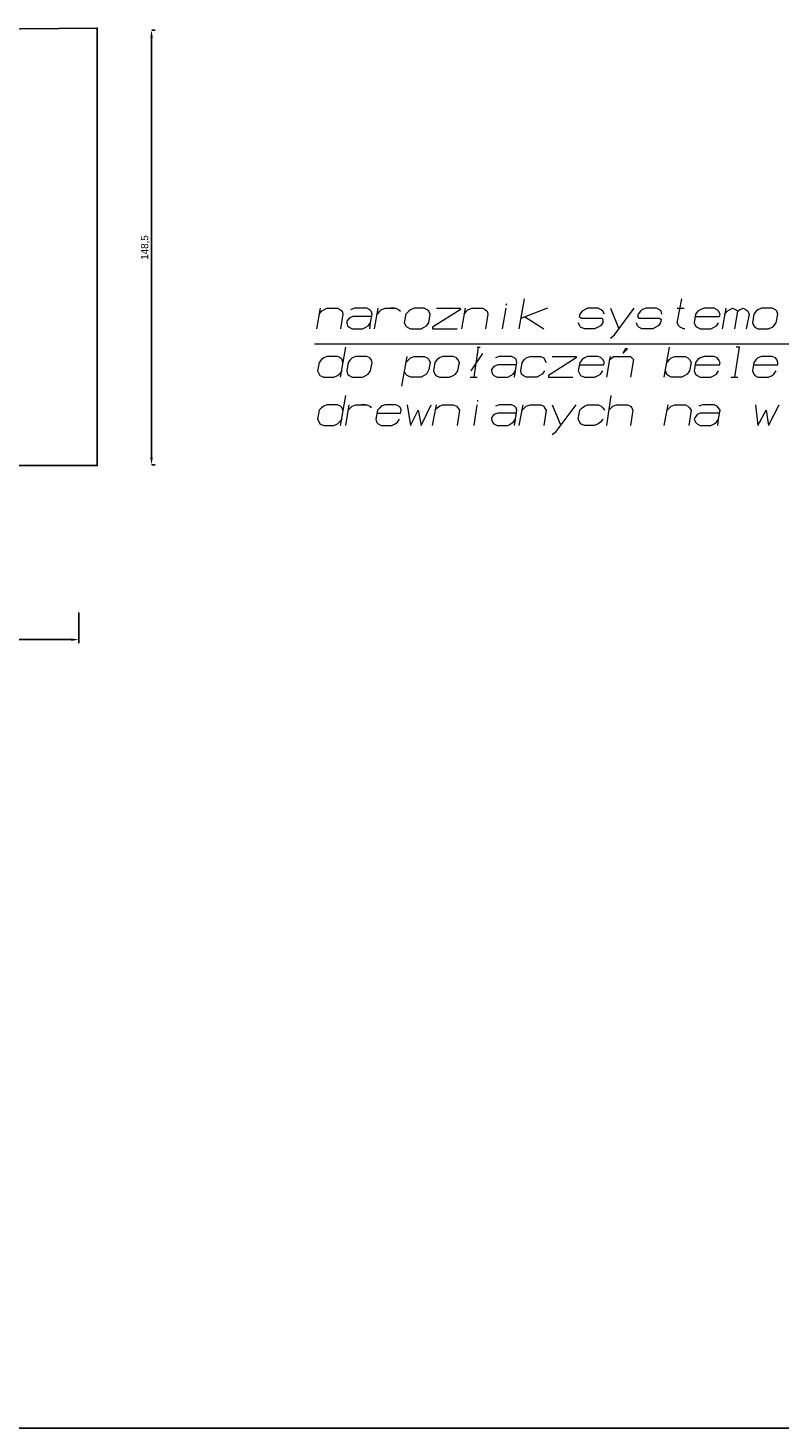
# Model space of a CAD drawing. Header units: millimetres. Extents: x 5545 to 136433, y -146986 to -36607.
# Tile 38 of 159: x 46211 to 46468, y -56724 to -56245. Entities that reach past the tile are written whole.
import ezdxf

# ---------------------------------------------------------------- set-up
doc = ezdxf.new("R2010")
doc.units = ezdxf.units.MM
doc.header["$LTSCALE"] = 8
doc.linetypes.add('2', pattern=[0.25, 0.15, -0.1])
doc.layers.add('1', color=7, linetype='Continuous')
doc.layers.add('Arc_opisy', color=18, linetype='Continuous')
doc.dimstyles.new('ISO-25', dxfattribs={"dimtxt": 2.5, "dimasz": 2.5, "dimexe": 1.25, "dimexo": 0.625, "dimtad": 1, "dimtxsty": 'Standard', "dimcen": 2.5, "dimadec": 0, "dimazin": 0, "dimtfac": 1, "dimtmove": 0, "dimatfit": 3, "dimfxl": 1, "dimarcsym": 0})

# ---------------------------------------------------------------- blocks, each defined once
blk = doc.blocks.new('*D24098')
at = {"color": 0, "lineweight": -2}
for p, q in [((46129.24, -56445.19), (46129.24, -56455.71)), ((46228.24, -56445.19), (46228.24, -56455.71)), ((46131.74, -56454.46), (46225.74, -56454.46))]:
    blk.add_line(p, q, dxfattribs=at)
at = {"color": 0, "linetype": '2'}
for points in [[(46131.74, -56454.04), (46131.74, -56454.87), (46129.24, -56454.46)], [(46225.74, -56454.87), (46225.74, -56454.04), (46228.24, -56454.46)]]:
    blk.add_solid(points, dxfattribs=at)
at = {"layer": 'Defpoints', "color": 0, "linetype": '2'}
for p in [(46129.24, -56444.56), (46228.24, -56444.56), (46228.24, -56454.46)]:
    blk.add_point(p, dxfattribs=at)
at = {"color": 0, "linetype": '2', "ltscale": 0.1, "insert": (46178.74, -56452.55), "char_height": 2.5, "attachment_point": 5}
blk.add_mtext('99', dxfattribs=at)
blk = doc.blocks.new('*D24099')
at = {"color": 0, "lineweight": -2}
for p, q in [((46253.16, -56246.19), (46254.34, -56246.19)), ((46253.09, -56248.69), (46253.09, -56392.19)), ((46253.16, -56394.69), (46254.34, -56394.69))]:
    blk.add_line(p, q, dxfattribs=at)
at = {"color": 0, "linetype": '2'}
for points in [[(46253.5, -56248.69), (46252.67, -56248.69), (46253.09, -56246.19)], [(46252.67, -56392.19), (46253.5, -56392.19), (46253.09, -56394.69)]]:
    blk.add_solid(points, dxfattribs=at)
at = {"layer": 'Defpoints', "color": 0, "linetype": '2'}
for p in [(46252.53, -56246.19), (46252.53, -56394.69), (46253.09, -56394.69)]:
    blk.add_point(p, dxfattribs=at)
at = {"color": 0, "linetype": '2', "ltscale": 0.1, "insert": (46250.96, -56320.44), "char_height": 2.5, "attachment_point": 5, "rotation": 90}
blk.add_mtext('148,5', dxfattribs=at)

msp = doc.modelspace()

# ---------------------------------------------------------------- linework, layer by layer
at = {"color": 7}
msp.add_lwpolyline([(46129.454, -56246.344), (46234.554, -56245.41), (46234.554, -56394.956), (46129.454, -56394.956)], close=True, dxfattribs=at)
at = {"layer": '1', "color": 7, "lineweight": 18}
for points in [[(46309.551, -56348.227), (46310.861, -56341.154)], [(46311.123, -56342.202), (46311.908, -56341.678)], [(46311.908, -56341.678), (46312.956, -56341.154)], [(46312.956, -56341.154), (46316.623, -56341.154)], [(46316.623, -56341.154), (46317.671, -56341.678)], [(46317.671, -56341.678), (46318.195, -56342.202)], [(46322.386, -56341.154), (46321.076, -56341.678)], [(46326.577, -56341.154), (46322.386, -56341.154)], [(46327.625, -56341.678), (46326.577, -56341.154)], [(46328.149, -56342.202), (46327.625, -56341.678)], [(46329.196, -56348.227), (46330.506, -56341.154)], [(46331.03, -56342.202), (46331.554, -56341.678)], [(46331.554, -56341.678), (46332.863, -56341.154)], [(46332.863, -56341.154), (46336.531, -56341.154)], [(46336.007, -56341.154), (46334.697, -56341.154)], [(46336.531, -56341.154), (46337.578, -56341.678)], [(46337.578, -56341.678), (46338.102, -56342.202)], [(46341.507, -56341.678), (46340.984, -56342.202)], [(46342.817, -56341.154), (46341.507, -56341.678)], [(46346.222, -56341.154), (46342.817, -56341.154)], [(46347.27, -56341.678), (46346.222, -56341.154)], [(46347.794, -56342.202), (46347.27, -56341.678)], [(46358.533, -56341.678), (46349.104, -56347.703)], [(46350.413, -56341.154), (46358.533, -56341.154)], [(46358.533, -56341.154), (46358.533, -56341.678)], [(46359.057, -56348.227), (46360.367, -56341.154)], [(46360.629, -56342.202), (46361.153, -56341.678)], [(46361.153, -56341.678), (46362.462, -56341.154)], [(46362.462, -56341.154), (46366.13, -56341.154)], [(46366.13, -56341.154), (46367.177, -56341.678)], [(46367.177, -56341.678), (46367.701, -56342.202)], [(46372.94, -56348.227), (46374.25, -56341.154)], [(46374.25, -56340.107), (46374.512, -56339.583)], [(46378.703, -56348.227), (46380.536, -56338.011)], [(46388.394, -56341.154), (46379.488, -56344.56)], [(46400.967, -56341.678), (46400.181, -56342.202)], [(46402.015, -56341.154), (46400.967, -56341.678)], [(46405.682, -56341.154), (46402.015, -56341.154)], [(46406.73, -56341.678), (46405.682, -56341.154)], [(46407.254, -56342.202), (46406.73, -56341.678)], [(46409.873, -56341.154), (46412.754, -56348.227)], [(46411.183, -56350.322), (46417.993, -56341.154)], [(46420.613, -56341.678), (46420.089, -56342.202)], [(46421.922, -56341.154), (46420.613, -56341.678)], [(46425.589, -56341.154), (46421.922, -56341.154)], [(46426.637, -56341.678), (46425.589, -56341.154)], [(46427.161, -56342.202), (46426.637, -56341.678)], [(46432.662, -56346.131), (46434.233, -56338.011)], [(46432.662, -56341.154), (46435.019, -56341.154)], [(46440.52, -56341.678), (46439.734, -56342.202)], [(46441.829, -56341.154), (46440.52, -56341.678)], [(46445.235, -56341.154), (46441.829, -56341.154)], [(46446.282, -56341.678), (46445.235, -56341.154)], [(46446.806, -56342.202), (46446.282, -56341.678)], [(46448.116, -56348.227), (46449.426, -56341.154)], [(46449.688, -56342.202), (46450.473, -56341.678)], [(46450.473, -56341.678), (46451.521, -56341.154)], [(46451.521, -56341.154), (46452.831, -56341.678)], [(46452.831, -56341.678), (46453.355, -56342.202)], [(46453.355, -56342.202), (46453.879, -56341.678)], [(46453.879, -56341.678), (46455.188, -56341.154)], [(46455.188, -56341.154), (46456.236, -56341.678)], [(46456.236, -56341.678), (46456.76, -56342.202)], [(46460.165, -56341.678), (46459.641, -56342.202)], [(46461.475, -56341.154), (46460.165, -56341.678)], [(46465.142, -56341.154), (46461.475, -56341.154)], [(46466.19, -56341.678), (46465.142, -56341.154)], [(46466.714, -56342.202), (46466.19, -56341.678)], [(46310.337, -56343.25), (46311.123, -56342.202)], [(46318.457, -56343.25), (46317.671, -56348.227)], [(46318.195, -56342.202), (46318.457, -56343.25)], [(46320.552, -56344.56), (46319.767, -56345.607)], [(46319.767, -56345.607), (46319.767, -56346.131)], [(46319.767, -56346.131), (46320.029, -56347.179)], [(46321.862, -56344.036), (46320.552, -56344.56)], [(46328.411, -56344.036), (46321.862, -56344.036)], [(46327.101, -56347.179), (46327.887, -56346.131)], [(46327.625, -56348.227), (46327.887, -56346.131)], [(46327.887, -56346.131), (46328.411, -56343.25)], [(46328.411, -56343.25), (46328.149, -56342.202)], [(46330.244, -56343.25), (46331.03, -56342.202)], [(46339.936, -56343.25), (46339.412, -56346.131)], [(46339.412, -56346.131), (46339.936, -56347.179)], [(46340.984, -56342.202), (46339.936, -56343.25)], [(46347.008, -56347.179), (46347.794, -56346.131)], [(46348.318, -56343.25), (46347.794, -56342.202)], [(46347.794, -56346.131), (46348.318, -56343.25)], [(46359.843, -56343.25), (46360.629, -56342.202)], [(46367.963, -56343.25), (46367.177, -56348.227)], [(46367.701, -56342.202), (46367.963, -56343.25)], [(46380.536, -56344.036), (46387.085, -56348.227)], [(46399.396, -56347.179), (46398.872, -56346.131)], [(46399.396, -56343.25), (46399.134, -56344.036)], [(46399.134, -56344.036), (46399.919, -56344.56)], [(46400.181, -56342.202), (46399.396, -56343.25)], [(46399.919, -56344.56), (46406.992, -56344.56)], [(46407.254, -56346.131), (46406.468, -56347.179)], [(46406.992, -56344.56), (46407.254, -56345.084)], [(46407.778, -56343.25), (46407.254, -56342.202)], [(46407.254, -56345.084), (46407.254, -56346.131)], [(46419.041, -56347.179), (46418.779, -56346.131)], [(46419.303, -56343.25), (46419.041, -56344.036)], [(46419.041, -56344.036), (46419.565, -56344.56)], [(46420.089, -56342.202), (46419.303, -56343.25)], [(46419.565, -56344.56), (46426.637, -56344.56)], [(46426.899, -56346.131), (46426.113, -56347.179)], [(46426.637, -56344.56), (46427.161, -56345.084)], [(46427.161, -56345.084), (46426.899, -56346.131)], [(46427.423, -56343.25), (46427.161, -56342.202)], [(46433.186, -56347.179), (46432.662, -56346.131)], [(46438.948, -56343.25), (46438.424, -56346.131)], [(46438.424, -56346.131), (46438.948, -56347.179)], [(46439.734, -56342.202), (46438.948, -56343.25)], [(46438.948, -56344.036), (46447.068, -56344.036)], [(46446.02, -56347.179), (46446.806, -56346.131)], [(46447.33, -56343.25), (46446.806, -56342.202)], [(46447.068, -56344.036), (46447.33, -56343.25)], [(46448.902, -56343.25), (46449.688, -56342.202)], [(46452.307, -56348.227), (46453.355, -56342.202)], [(46457.284, -56343.25), (46456.236, -56348.227)], [(46456.76, -56342.202), (46457.284, -56343.25)], [(46458.855, -56343.25), (46458.332, -56346.131)], [(46458.332, -56346.131), (46458.855, -56347.179)], [(46459.641, -56342.202), (46458.855, -56343.25)], [(46465.666, -56347.179), (46466.452, -56346.131)], [(46466.452, -56346.131), (46466.975, -56343.25)], [(46466.975, -56343.25), (46466.714, -56342.202)], [(46320.029, -56347.179), (46320.552, -56347.703)], [(46320.552, -56347.703), (46321.6, -56348.227)], [(46321.6, -56348.227), (46325.267, -56348.227)], [(46325.267, -56348.227), (46326.315, -56347.703)], [(46326.315, -56347.703), (46327.101, -56347.179)], [(46339.936, -56347.179), (46340.46, -56347.703)], [(46340.46, -56347.703), (46341.507, -56348.227)], [(46341.507, -56348.227), (46345.175, -56348.227)], [(46345.175, -56348.227), (46346.222, -56347.703)], [(46346.222, -56347.703), (46347.008, -56347.179)], [(46349.104, -56347.703), (46349.104, -56348.227)], [(46349.104, -56348.227), (46357.486, -56348.227)], [(46399.658, -56347.703), (46399.396, -56347.179)], [(46400.967, -56348.227), (46399.658, -56347.703)], [(46404.372, -56348.227), (46400.967, -56348.227)], [(46405.682, -56347.703), (46404.372, -56348.227)], [(46406.468, -56347.179), (46405.682, -56347.703)], [(46409.873, -56351.37), (46411.183, -56350.322)], [(46419.565, -56347.703), (46419.041, -56347.179)], [(46420.613, -56348.227), (46419.565, -56347.703)], [(46424.28, -56348.227), (46420.613, -56348.227)], [(46425.327, -56347.703), (46424.28, -56348.227)], [(46426.113, -56347.179), (46425.327, -56347.703)], [(46433.709, -56347.703), (46433.186, -56347.179)], [(46434.757, -56348.227), (46433.709, -56347.703)], [(46435.281, -56348.227), (46434.757, -56348.227)], [(46438.948, -56347.179), (46439.472, -56347.703)], [(46439.472, -56347.703), (46440.52, -56348.227)], [(46440.52, -56348.227), (46444.187, -56348.227)], [(46444.187, -56348.227), (46445.235, -56347.703)], [(46445.235, -56347.703), (46446.02, -56347.179)], [(46458.855, -56347.179), (46459.117, -56347.703)], [(46459.117, -56347.703), (46460.165, -56348.227)], [(46460.165, -56348.227), (46463.832, -56348.227)], [(46463.832, -56348.227), (46465.142, -56347.703)], [(46465.142, -56347.703), (46465.666, -56347.179)], [(46317.671, -56364.729), (46319.505, -56354.513)], [(46363.248, -56364.729), (46364.82, -56354.513)], [(46364.296, -56354.513), (46365.344, -56354.513)], [(46414.064, -56356.609), (46415.636, -56355.037)], [(46414.85, -56355.037), (46414.064, -56356.609)], [(46415.636, -56355.037), (46414.85, -56355.037)], [(46428.209, -56364.729), (46430.042, -56354.513)], [(46452.307, -56364.729), (46453.879, -56354.513)], [(46453.879, -56354.513), (46452.831, -56354.513)], [(46310.337, -56359.752), (46309.813, -56362.633)], [(46311.123, -56358.704), (46310.337, -56359.752)], [(46311.908, -56358.18), (46311.123, -56358.704)], [(46312.956, -56357.657), (46311.908, -56358.18)], [(46316.623, -56357.657), (46312.956, -56357.657)], [(46317.671, -56358.18), (46316.623, -56357.657)], [(46318.195, -56358.704), (46317.671, -56358.18)], [(46318.457, -56359.752), (46318.195, -56358.704)], [(46320.29, -56359.752), (46319.767, -56362.633)], [(46321.076, -56358.704), (46320.29, -56359.752)], [(46321.6, -56358.18), (46321.076, -56358.704)], [(46322.91, -56357.657), (46321.6, -56358.18)], [(46326.577, -56357.657), (46322.91, -56357.657)], [(46327.625, -56358.18), (46326.577, -56357.657)], [(46328.149, -56358.704), (46327.625, -56358.18)], [(46327.887, -56362.633), (46328.411, -56359.752)], [(46328.411, -56359.752), (46328.149, -56358.704)], [(46338.626, -56367.872), (46340.46, -56357.657)], [(46339.936, -56359.752), (46340.984, -56358.704)], [(46340.984, -56358.704), (46341.507, -56358.18)], [(46341.507, -56358.18), (46342.817, -56357.657)], [(46342.817, -56357.657), (46346.222, -56357.657)], [(46346.222, -56357.657), (46347.27, -56358.18)], [(46347.27, -56358.18), (46347.794, -56358.704)], [(46347.794, -56358.704), (46348.318, -56359.752)], [(46348.318, -56359.752), (46347.794, -56362.109)], [(46349.889, -56359.752), (46349.366, -56362.633)], [(46350.675, -56358.704), (46349.889, -56359.752)], [(46351.461, -56358.18), (46350.675, -56358.704)], [(46352.509, -56357.657), (46351.461, -56358.18)], [(46356.176, -56357.657), (46352.509, -56357.657)], [(46357.224, -56358.18), (46356.176, -56357.657)], [(46357.748, -56358.704), (46357.224, -56358.18)], [(46358.271, -56359.752), (46357.748, -56358.704)], [(46357.748, -56362.633), (46358.271, -56359.752)], [(46366.13, -56356.609), (46362.2, -56362.633)], [(46370.059, -56361.062), (46369.273, -56362.109)], [(46371.368, -56360.538), (46370.059, -56361.062)], [(46371.892, -56357.657), (46370.582, -56358.18)], [(46377.655, -56360.538), (46371.368, -56360.538)], [(46376.083, -56357.657), (46371.892, -56357.657)], [(46377.131, -56358.18), (46376.083, -56357.657)], [(46377.655, -56358.704), (46377.131, -56358.18)], [(46377.393, -56362.633), (46377.917, -56359.752)], [(46377.917, -56359.752), (46377.655, -56358.704)], [(46379.226, -56362.633), (46379.75, -56359.752)], [(46379.75, -56359.752), (46380.536, -56358.704)], [(46380.536, -56358.704), (46381.06, -56358.18)], [(46381.06, -56358.18), (46382.37, -56357.657)], [(46382.37, -56357.657), (46386.037, -56357.657)], [(46386.037, -56357.657), (46387.085, -56358.18)], [(46387.085, -56358.18), (46387.346, -56358.704)], [(46387.346, -56358.704), (46387.87, -56359.752)], [(46398.086, -56358.18), (46388.656, -56364.205)], [(46389.966, -56357.657), (46398.086, -56357.657)], [(46398.086, -56357.657), (46398.086, -56358.18)], [(46399.396, -56359.752), (46398.872, -56362.633)], [(46399.134, -56360.538), (46407.516, -56360.538)], [(46400.181, -56358.704), (46399.396, -56359.752)], [(46400.967, -56358.18), (46400.181, -56358.704)], [(46402.015, -56357.657), (46400.967, -56358.18)], [(46405.682, -56357.657), (46402.015, -56357.657)], [(46406.73, -56358.18), (46405.682, -56357.657)], [(46407.254, -56358.704), (46406.73, -56358.18)], [(46407.778, -56359.752), (46407.254, -56358.704)], [(46407.516, -56360.538), (46407.778, -56359.752)], [(46408.563, -56364.729), (46409.611, -56358.704)], [(46409.611, -56358.704), (46409.873, -56357.657)], [(46409.611, -56358.704), (46410.921, -56357.657)], [(46410.921, -56357.657), (46416.683, -56357.657)], [(46416.683, -56357.657), (46417.731, -56358.704)], [(46417.731, -56358.704), (46416.683, -56364.729)], [(46429.256, -56359.752), (46430.042, -56358.704)], [(46430.042, -56358.704), (46430.566, -56358.18)], [(46430.566, -56358.18), (46431.876, -56357.657)], [(46431.876, -56357.657), (46435.543, -56357.657)], [(46435.543, -56357.657), (46436.329, -56358.18)], [(46436.329, -56358.18), (46436.853, -56358.704)], [(46436.853, -56358.704), (46437.377, -56359.752)], [(46437.377, -56359.752), (46436.853, -56362.633)], [(46438.948, -56359.752), (46438.424, -56362.633)], [(46439.734, -56358.704), (46438.948, -56359.752)], [(46438.948, -56360.538), (46447.068, -56360.538)], [(46440.52, -56358.18), (46439.734, -56358.704)], [(46441.829, -56357.657), (46440.52, -56358.18)], [(46445.235, -56357.657), (46441.829, -56357.657)], [(46446.282, -56358.18), (46445.235, -56357.657)], [(46446.806, -56358.704), (46446.282, -56358.18)], [(46447.33, -56359.752), (46446.806, -56358.704)], [(46447.068, -56360.538), (46447.33, -56359.752)], [(46458.855, -56359.752), (46458.332, -56362.633)], [(46458.593, -56360.538), (46466.975, -56360.538)], [(46459.641, -56358.704), (46458.855, -56359.752)], [(46460.165, -56358.18), (46459.641, -56358.704)], [(46461.475, -56357.657), (46460.165, -56358.18)], [(46465.142, -56357.657), (46461.475, -56357.657)], [(46466.19, -56358.18), (46465.142, -56357.657)], [(46466.714, -56358.704), (46466.19, -56358.18)], [(46466.975, -56359.752), (46466.714, -56358.704)], [(46466.975, -56360.538), (46466.975, -56359.752)], [(46309.813, -56362.633), (46310.337, -56363.681)], [(46310.337, -56363.681), (46310.599, -56364.205)], [(46310.599, -56364.205), (46311.908, -56364.729)], [(46311.908, -56364.729), (46315.314, -56364.729)], [(46315.314, -56364.729), (46316.623, -56364.205)], [(46316.623, -56364.205), (46317.147, -56363.681)], [(46317.147, -56363.681), (46318.195, -56362.633)], [(46319.767, -56362.633), (46320.029, -56363.681)], [(46320.029, -56363.681), (46320.552, -56364.205)], [(46320.552, -56364.205), (46321.6, -56364.729)], [(46321.6, -56364.729), (46325.267, -56364.729)], [(46325.267, -56364.729), (46326.315, -56364.205)], [(46326.315, -56364.205), (46327.101, -56363.681)], [(46327.101, -56363.681), (46327.887, -56362.633)], [(46339.936, -56363.681), (46339.412, -56362.633)], [(46340.46, -56364.205), (46339.936, -56363.681)], [(46341.507, -56364.729), (46340.46, -56364.205)], [(46345.175, -56364.729), (46341.507, -56364.729)], [(46346.222, -56364.205), (46345.175, -56364.729)], [(46347.008, -56363.681), (46346.222, -56364.205)], [(46347.794, -56362.109), (46347.008, -56363.681)], [(46349.366, -56362.633), (46349.889, -56363.681)], [(46349.889, -56363.681), (46350.151, -56364.205)], [(46350.151, -56364.205), (46351.461, -56364.729)], [(46351.461, -56364.729), (46354.866, -56364.729)], [(46354.866, -56364.729), (46356.176, -56364.205)], [(46356.176, -56364.205), (46356.962, -56363.681)], [(46356.962, -56363.681), (46357.748, -56362.633)], [(46361.939, -56364.729), (46363.248, -56364.729)], [(46363.248, -56364.729), (46364.296, -56364.729)], [(46369.273, -56362.109), (46369.273, -56362.633)], [(46369.273, -56362.633), (46369.535, -56363.681)], [(46369.535, -56363.681), (46370.059, -56364.205)], [(46370.059, -56364.205), (46371.106, -56364.729)], [(46371.106, -56364.729), (46374.773, -56364.729)], [(46374.773, -56364.729), (46375.821, -56364.205)], [(46375.821, -56364.205), (46376.607, -56363.681)], [(46376.607, -56363.681), (46377.393, -56362.633)], [(46377.131, -56364.729), (46377.393, -56362.633)], [(46379.488, -56363.681), (46379.226, -56362.633)], [(46380.012, -56364.205), (46379.488, -56363.681)], [(46381.06, -56364.729), (46380.012, -56364.205)], [(46384.727, -56364.729), (46381.06, -56364.729)], [(46385.775, -56364.205), (46384.727, -56364.729)], [(46386.561, -56363.681), (46385.775, -56364.205)], [(46387.346, -56362.633), (46386.561, -56363.681)], [(46388.656, -56364.205), (46388.656, -56364.729)], [(46388.656, -56364.729), (46397.038, -56364.729)], [(46398.872, -56362.633), (46399.396, -56363.681)], [(46399.396, -56363.681), (46399.658, -56364.205)], [(46399.658, -56364.205), (46400.967, -56364.729)], [(46400.967, -56364.729), (46404.372, -56364.729)], [(46404.372, -56364.729), (46405.682, -56364.205)], [(46405.682, -56364.205), (46406.468, -56363.681)], [(46406.468, -56363.681), (46407.254, -56362.633)], [(46428.995, -56363.681), (46428.733, -56362.633)], [(46429.518, -56364.205), (46428.995, -56363.681)], [(46430.566, -56364.729), (46429.518, -56364.205)], [(46434.233, -56364.729), (46430.566, -56364.729)], [(46435.281, -56364.205), (46434.233, -56364.729)], [(46436.067, -56363.681), (46435.281, -56364.205)], [(46436.853, -56362.633), (46436.067, -56363.681)], [(46438.424, -56362.633), (46438.948, -56363.681)], [(46438.948, -56363.681), (46439.472, -56364.205)], [(46439.472, -56364.205), (46440.52, -56364.729)], [(46440.52, -56364.729), (46444.187, -56364.729)], [(46444.187, -56364.729), (46445.235, -56364.205)], [(46445.235, -56364.205), (46446.02, -56363.681)], [(46446.02, -56363.681), (46446.806, -56362.633)], [(46450.997, -56364.729), (46453.355, -56364.729)], [(46458.332, -56362.633), (46458.855, -56363.681)], [(46458.855, -56363.681), (46459.117, -56364.205)], [(46459.117, -56364.205), (46460.165, -56364.729)], [(46460.165, -56364.729), (46463.832, -56364.729)], [(46463.832, -56364.729), (46465.142, -56364.205)], [(46465.142, -56364.205), (46465.666, -56363.681)], [(46465.666, -56363.681), (46466.452, -56362.633)], [(46311.123, -56375.206), (46310.337, -56375.992)], [(46311.908, -56374.682), (46311.123, -56375.206)], [(46312.956, -56374.159), (46311.908, -56374.682)], [(46316.623, -56374.159), (46312.956, -56374.159)], [(46317.671, -56374.682), (46316.623, -56374.159)], [(46317.671, -56381.231), (46319.505, -56371.015)], [(46318.195, -56375.206), (46317.671, -56374.682)], [(46318.457, -56375.992), (46318.195, -56375.206)], [(46319.505, -56381.231), (46320.552, -56374.159)], [(46320.29, -56375.992), (46321.076, -56375.206)], [(46321.076, -56375.206), (46321.6, -56374.682)], [(46321.6, -56374.682), (46322.91, -56374.159)], [(46322.91, -56374.159), (46326.577, -56374.159)], [(46326.053, -56374.159), (46324.743, -56374.159)], [(46326.577, -56374.159), (46327.625, -56374.682)], [(46327.625, -56374.682), (46328.149, -56375.206)], [(46331.03, -56375.206), (46330.244, -56375.992)], [(46331.554, -56374.682), (46331.03, -56375.206)], [(46332.863, -56374.159), (46331.554, -56374.682)], [(46336.531, -56374.159), (46332.863, -56374.159)], [(46337.578, -56374.682), (46336.531, -56374.159)], [(46338.102, -56375.206), (46337.578, -56374.682)], [(46338.364, -56375.992), (46338.102, -56375.206)], [(46340.46, -56374.159), (46341.507, -56381.231)], [(46345.175, -56381.231), (46348.58, -56374.159)], [(46349.104, -56381.231), (46350.413, -56374.159)], [(46349.889, -56375.992), (46350.675, -56375.206)], [(46350.675, -56375.206), (46351.461, -56374.682)], [(46351.461, -56374.682), (46352.509, -56374.159)], [(46352.509, -56374.159), (46356.176, -56374.159)], [(46356.176, -56374.159), (46357.224, -56374.682)], [(46357.224, -56374.682), (46357.748, -56375.206)], [(46357.748, -56375.206), (46358.271, -56375.992)], [(46363.248, -56381.231), (46364.296, -56374.159)], [(46364.558, -56373.111), (46364.558, -56372.587)], [(46371.892, -56374.159), (46370.582, -56374.682)], [(46376.083, -56374.159), (46371.892, -56374.159)], [(46377.131, -56374.682), (46376.083, -56374.159)], [(46377.655, -56375.206), (46377.131, -56374.682)], [(46377.917, -56375.992), (46377.655, -56375.206)], [(46378.703, -56381.231), (46380.012, -56374.159)], [(46379.75, -56375.992), (46380.536, -56375.206)], [(46380.536, -56375.206), (46381.06, -56374.682)], [(46381.06, -56374.682), (46382.37, -56374.159)], [(46382.37, -56374.159), (46386.037, -56374.159)], [(46386.037, -56374.159), (46387.085, -56374.682)], [(46387.085, -56374.682), (46387.346, -56375.206)], [(46387.346, -56375.206), (46387.87, -56375.992)], [(46389.966, -56374.159), (46392.847, -56381.231)], [(46391.276, -56383.326), (46398.086, -56374.159)], [(46399.396, -56375.992), (46400.181, -56375.206)], [(46400.181, -56375.206), (46400.967, -56374.682)], [(46400.967, -56374.682), (46402.015, -56374.159)], [(46402.015, -56374.159), (46405.682, -56374.159)], [(46405.682, -56374.159), (46406.73, -56374.682)], [(46406.73, -56374.682), (46407.254, -56375.206)], [(46407.254, -56375.206), (46407.778, -56375.992)], [(46408.563, -56381.231), (46410.135, -56371.015)], [(46409.349, -56375.992), (46410.135, -56375.206)], [(46410.135, -56375.206), (46410.659, -56374.682)], [(46410.659, -56374.682), (46411.969, -56374.159)], [(46411.969, -56374.159), (46415.636, -56374.159)], [(46415.636, -56374.159), (46416.683, -56374.682)], [(46416.683, -56374.682), (46417.207, -56375.206)], [(46417.207, -56375.206), (46417.469, -56375.992)], [(46428.209, -56381.231), (46429.518, -56374.159)], [(46429.256, -56375.992), (46430.042, -56375.206)], [(46430.042, -56375.206), (46430.566, -56374.682)], [(46430.566, -56374.682), (46431.876, -56374.159)], [(46431.876, -56374.159), (46435.543, -56374.159)], [(46435.543, -56374.159), (46436.329, -56374.682)], [(46436.329, -56374.682), (46436.853, -56375.206)], [(46436.853, -56375.206), (46437.377, -56375.992)], [(46441.306, -56374.159), (46439.996, -56374.682)], [(46445.235, -56374.159), (46441.306, -56374.159)], [(46446.282, -56374.682), (46445.235, -56374.159)], [(46446.806, -56375.206), (46446.282, -56374.682)], [(46447.33, -56375.992), (46446.806, -56375.206)], [(46459.379, -56374.159), (46460.165, -56381.231)], [(46463.832, -56381.231), (46467.499, -56374.159)], [(46310.337, -56375.992), (46309.813, -56379.135)], [(46309.813, -56379.135), (46310.337, -56380.183)], [(46310.337, -56380.183), (46310.599, -56380.707)], [(46316.623, -56380.707), (46317.147, -56380.183)], [(46317.147, -56380.183), (46318.195, -56379.135)], [(46330.244, -56375.992), (46329.72, -56379.135)], [(46329.72, -56379.135), (46329.982, -56380.183)], [(46329.982, -56377.04), (46338.102, -56377.04)], [(46329.982, -56380.183), (46330.506, -56380.707)], [(46336.269, -56380.707), (46337.054, -56380.183)], [(46337.054, -56380.183), (46337.84, -56379.135)], [(46338.102, -56377.04), (46338.364, -56375.992)], [(46341.507, -56381.231), (46344.127, -56375.992)], [(46344.127, -56375.992), (46345.175, -56381.231)], [(46358.271, -56375.992), (46357.486, -56381.231)], [(46370.059, -56377.564), (46369.273, -56378.612)], [(46369.273, -56378.612), (46369.273, -56379.135)], [(46369.273, -56379.135), (46369.535, -56380.183)], [(46369.535, -56380.183), (46370.059, -56380.707)], [(46371.368, -56377.04), (46370.059, -56377.564)], [(46377.655, -56377.04), (46371.368, -56377.04)], [(46375.821, -56380.707), (46376.607, -56380.183)], [(46376.607, -56380.183), (46377.393, -56379.135)], [(46377.131, -56381.231), (46377.393, -56379.135)], [(46377.393, -56379.135), (46377.917, -56375.992)], [(46387.87, -56375.992), (46387.085, -56381.231)], [(46398.872, -56379.135), (46399.396, -56375.992)], [(46399.396, -56380.183), (46398.872, -56379.135)], [(46399.658, -56380.707), (46399.396, -56380.183)], [(46406.468, -56380.183), (46405.682, -56380.707)], [(46407.254, -56379.135), (46406.468, -56380.183)], [(46417.469, -56375.992), (46416.683, -56381.231)], [(46437.377, -56375.992), (46436.591, -56381.231)], [(46438.686, -56378.612), (46438.424, -56379.135)], [(46438.424, -56379.135), (46438.948, -56380.183)], [(46439.472, -56377.564), (46438.686, -56378.612)], [(46438.948, -56380.183), (46439.472, -56380.707)], [(46440.52, -56377.04), (46439.472, -56377.564)], [(46447.068, -56377.04), (46440.52, -56377.04)], [(46445.235, -56380.707), (46446.02, -56380.183)], [(46446.02, -56380.183), (46446.806, -56379.135)], [(46446.544, -56381.231), (46446.806, -56379.135)], [(46446.806, -56379.135), (46447.33, -56375.992)], [(46460.165, -56381.231), (46463.046, -56375.992)], [(46463.046, -56375.992), (46463.832, -56381.231)], [(46310.599, -56380.707), (46311.908, -56381.231)], [(46311.908, -56381.231), (46315.314, -56381.231)], [(46315.314, -56381.231), (46316.623, -56380.707)], [(46330.506, -56380.707), (46331.554, -56381.231)], [(46331.554, -56381.231), (46335.221, -56381.231)], [(46335.221, -56381.231), (46336.269, -56380.707)], [(46370.059, -56380.707), (46371.106, -56381.231)], [(46371.106, -56381.231), (46374.773, -56381.231)], [(46374.773, -56381.231), (46375.821, -56380.707)], [(46389.966, -56384.374), (46391.276, -56383.326)], [(46400.967, -56381.231), (46399.658, -56380.707)], [(46404.372, -56381.231), (46400.967, -56381.231)], [(46405.682, -56380.707), (46404.372, -56381.231)], [(46439.472, -56380.707), (46440.52, -56381.231)], [(46440.52, -56381.231), (46444.187, -56381.231)], [(46444.187, -56381.231), (46445.235, -56380.707)]]:
    msp.add_lwpolyline(points, dxfattribs=at)
at = {"layer": '1', "color": 7, "lineweight": 5}
msp.add_lwpolyline([(46488.192, -56353.466), (46308.765, -56353.466)], dxfattribs=at)
at = {"layer": 'Arc_opisy', "color": 170, "lineweight": 25, "ltscale": 0.1}
msp.add_line((48212.981, -56723.9), (45212.357, -56723.9), dxfattribs=at)

# ---------------------------------------------------------------- dimensions: what is measured, and where the dimension line sits
at = {"color": 7}
dim = msp.add_aligned_dim(p1=(46252.532, -56246.192), p2=(46252.532, -56394.692), distance=0.556, dimstyle='ISO-25', dxfattribs=at)
dim.commit()
dim.dimension.update_dxf_attribs({"geometry": '*D24099', "text_midpoint": (46250.961, -56320.442)})
dim = msp.add_linear_dim(base=(46228.24, -56454.455), p1=(46129.24, -56444.565), p2=(46228.24, -56444.565), dimstyle='ISO-25', dxfattribs=at)
dim.commit()
dim.dimension.update_dxf_attribs({"geometry": '*D24098', "text_midpoint": (46178.74, -56452.554)})

doc.saveas('drawing.dxf')
